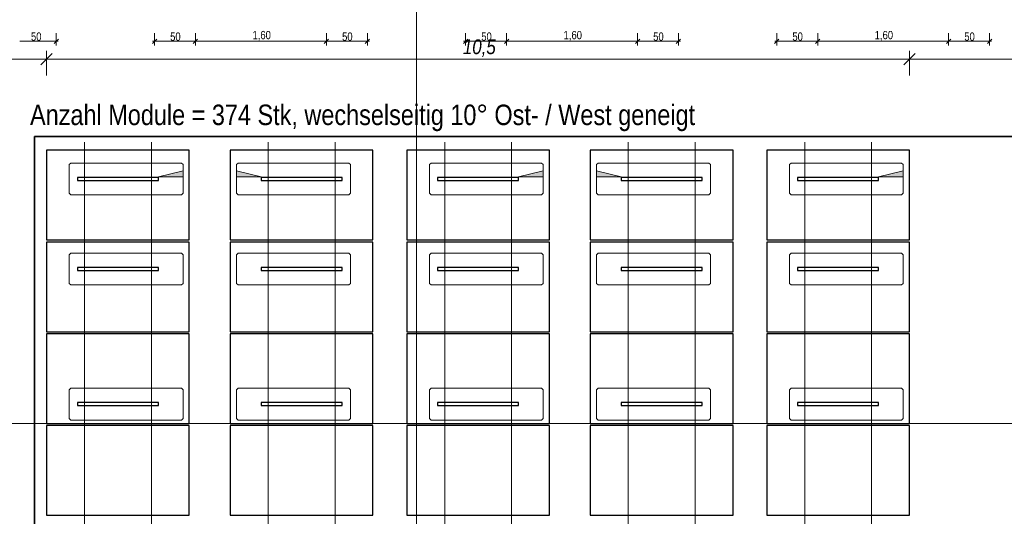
# Model space of a CAD drawing. Extents: x -720 to 300, y 62 to 1112.
# Tile 10 of 60: x -554 to -313, y 587 to 709. Entities that reach past the tile are written whole.
import ezdxf
from ezdxf.lldxf.tags import DXFTag

# ---------------------------------------------------------------- set-up
doc = ezdxf.new("R2010")
doc.units = 0
doc.layers.get('0').update_dxf_attribs({"lineweight": 13})
for name, color, linetype, lineweight in [('3_Solarbase', 7, 'Continuous', 25), ('70 -71 Achsen- 1 Gebäudeachsen', 7, 'STRICHPUNKT2-A06DN9U3MF', 18), ('E_PV_Aufstellzone', 7, 'grob', 35), ('ModuleHighPointMark', 7, 'Continuous', 25)]:
    doc.layers.add(name, color=color, linetype=linetype, lineweight=lineweight)
for name, color, linetype, lineweight, true_color in [('70 -76 Bemaßung- 2 Allgemein', 9, 'Continuous', 5, 0x808080), ('E_ST_Fangeinrichtung_Bem', 1, 'Continuous', 13, 0xff0000), ('E_ST_Tragsystem', 7, 'Continuous', 18, 0x006666), ('Modules', 7, 'Continuous', 25, 0xffa500)]:
    doc.layers.add(name, color=color, linetype=linetype, lineweight=lineweight, true_color=true_color)
doc.styles.get("Standard").update_dxf_attribs({"font": 'ARIALN.TTF'})
tags = doc.linetypes.add('grob', pattern=[14, 3, -8, 3]).pattern_tags.tags
tags[8:9] = [DXFTag(74, 4), DXFTag(75, 0), DXFTag(340, '0'), DXFTag(46, 0.0), DXFTag(50, 0.0), DXFTag(44, 0.0), DXFTag(45, 0.0)]
tags[6:7] = [DXFTag(74, 4), DXFTag(75, 0), DXFTag(340, '0'), DXFTag(46, 0.0), DXFTag(50, 0.0), DXFTag(44, 0.0), DXFTag(45, 0.0)]
tags[4:5] = [DXFTag(74, 4), DXFTag(75, 0), DXFTag(340, '0'), DXFTag(46, 0.0), DXFTag(50, 0.0), DXFTag(44, 0.0), DXFTag(45, 0.0)]
tags = doc.linetypes.add('STRICHPUNKT2-A06DN9U3MF', pattern=[12.7, 6.35, -3.175, 0, -3.175]).pattern_tags.tags
tags[10:11] = [DXFTag(74, 4), DXFTag(75, 0), DXFTag(340, '0'), DXFTag(46, 0.0), DXFTag(50, 0.0), DXFTag(44, 0.0), DXFTag(45, 0.0)]
tags[8:9] = [DXFTag(74, 4), DXFTag(75, 0), DXFTag(340, '0'), DXFTag(46, 0.0), DXFTag(50, 0.0), DXFTag(44, 0.0), DXFTag(45, 0.0)]
tags[6:7] = [DXFTag(74, 4), DXFTag(75, 0), DXFTag(340, '0'), DXFTag(46, 0.0), DXFTag(50, 0.0), DXFTag(44, 0.0), DXFTag(45, 0.0)]
tags[4:5] = [DXFTag(74, 4), DXFTag(75, 0), DXFTag(340, '0'), DXFTag(46, 0.0), DXFTag(50, 0.0), DXFTag(44, 0.0), DXFTag(45, 0.0)]

# ---------------------------------------------------------------- blocks, each defined once
blk = doc.blocks.new('Referenz-A06DN9U5MF')
at = {"layer": '70 -71 Achsen- 1 Gebäudeachsen', "color": 0, "linetype": 'STRICHPUNKT2-A06DN9U3MF', "ltscale": 0.18}
for p, q in [((-456.85, 1084.85), (-456.85, 85.41)), ((-682.49, 609.91), (76.46, 609.91))]:
    blk.add_line(p, q, dxfattribs=at)
at = {"layer": '70 -76 Bemaßung- 2 Allgemein', "color": 0, "linetype": 'Continuous', "ltscale": 0.13}
for p, q in [((-544.85, 705.25), (-544.85, 702.25)), ((-520.85, 705.25), (-520.85, 702.25)), ((-510.85, 705.25), (-510.85, 702.25)), ((-510.85, 705.25), (-510.85, 702.25)), ((-478.85, 705.25), (-478.85, 702.25)), ((-478.85, 705.25), (-478.85, 702.25)), ((-468.85, 705.25), (-468.85, 702.25)), ((-444.85, 705.25), (-444.85, 702.25)), ((-434.85, 705.25), (-434.85, 702.25)), ((-434.85, 705.25), (-434.85, 702.25)), ((-402.85, 705.25), (-402.85, 702.25)), ((-402.85, 705.25), (-402.85, 702.25)), ((-392.85, 705.25), (-392.85, 702.25)), ((-368.85, 705.25), (-368.85, 702.25)), ((-358.85, 705.25), (-358.85, 702.25)), ((-358.85, 705.25), (-358.85, 702.25)), ((-326.85, 705.25), (-326.85, 702.25)), ((-326.85, 705.25), (-326.85, 702.25)), ((-316.85, 705.25), (-316.85, 702.25)), ((-545.91, 703.25), (-553.79, 703.25)), ((-544.35, 703.25), (-545.91, 703.25)), ((-544.32, 703.78), (-545.38, 702.72)), ((-521.38, 702.72), (-520.32, 703.78)), ((-521.35, 703.25), (-519.79, 703.25)), ((-511.91, 703.25), (-519.79, 703.25)), ((-510.35, 703.25), (-511.91, 703.25)), ((-510.32, 703.78), (-511.38, 702.72)), ((-511.38, 702.72), (-510.32, 703.78)), ((-511.35, 703.25), (-509.79, 703.25)), ((-479.91, 703.25), (-509.79, 703.25)), ((-478.35, 703.25), (-479.91, 703.25)), ((-478.32, 703.78), (-479.38, 702.72)), ((-479.38, 702.72), (-478.32, 703.78)), ((-479.35, 703.25), (-477.79, 703.25)), ((-469.91, 703.25), (-477.79, 703.25)), ((-468.35, 703.25), (-469.91, 703.25)), ((-468.32, 703.78), (-469.38, 702.72)), ((-445.38, 702.72), (-444.32, 703.78)), ((-445.35, 703.25), (-443.79, 703.25)), ((-435.91, 703.25), (-443.79, 703.25)), ((-434.35, 703.25), (-435.91, 703.25)), ((-434.32, 703.78), (-435.38, 702.72)), ((-435.38, 702.72), (-434.32, 703.78)), ((-435.35, 703.25), (-433.79, 703.25)), ((-403.91, 703.25), (-433.79, 703.25)), ((-402.35, 703.25), (-403.91, 703.25)), ((-402.32, 703.78), (-403.38, 702.72)), ((-403.38, 702.72), (-402.32, 703.78)), ((-403.35, 703.25), (-401.79, 703.25)), ((-393.91, 703.25), (-401.79, 703.25)), ((-392.35, 703.25), (-393.91, 703.25)), ((-392.32, 703.78), (-393.38, 702.72)), ((-369.38, 702.72), (-368.32, 703.78)), ((-369.35, 703.25), (-367.79, 703.25)), ((-359.91, 703.25), (-367.79, 703.25)), ((-358.35, 703.25), (-359.91, 703.25)), ((-358.32, 703.78), (-359.38, 702.72)), ((-359.38, 702.72), (-358.32, 703.78)), ((-359.35, 703.25), (-357.79, 703.25)), ((-327.91, 703.25), (-357.79, 703.25)), ((-326.35, 703.25), (-327.91, 703.25)), ((-326.32, 703.78), (-327.38, 702.72)), ((-327.38, 702.72), (-326.32, 703.78)), ((-327.35, 703.25), (-325.79, 703.25)), ((-317.91, 703.25), (-325.79, 703.25)), ((-316.35, 703.25), (-317.91, 703.25)), ((-316.32, 703.78), (-317.38, 702.72))]:
    blk.add_line(p, q, dxfattribs=at)
at = {"layer": '70 -76 Bemaßung- 2 Allgemein', "color": 0, "linetype": 'Continuous', "ltscale": 0.13, "char_height": 2.0138, "attachment_point": 1}
for s, insert in [('{\\fArial Narrow;50}', (-551.03, 705.4)), ('{\\fArial Narrow;50}', (-517.03, 705.4)), ('{\\fArial Narrow;1,60}', (-496.92, 705.77)), ('{\\fArial Narrow;50}', (-475.03, 705.4)), ('{\\fArial Narrow;50}', (-441.03, 705.4)), ('{\\fArial Narrow;1,60}', (-420.92, 705.77)), ('{\\fArial Narrow;50}', (-399.03, 705.4)), ('{\\fArial Narrow;50}', (-365.03, 705.4)), ('{\\fArial Narrow;1,60}', (-344.92, 705.77)), ('{\\fArial Narrow;50}', (-323.03, 705.4))]:
    blk.add_mtext(s, dxfattribs=dict(at, insert=insert))
blk = doc.blocks.new('Polygon-A06DN9U7MF')
at = {"color": 0, "linetype": 'ByBlock', "lineweight": -2, "ltscale": 0.7}
for p, q in [((-550.14, 253.13), (-550.14, 680.02)), ((-550.14, 680.02), (-220.14, 680.02))]:
    blk.add_line(p, q, dxfattribs=at)
blk = doc.blocks.new('Blockreferenz-A06DN9UBMF')
at = {"layer": '3_Solarbase', "color": 0}
for p, q in [((-431.92, 614.99), (-451.72, 614.99)), ((-451.72, 614.99), (-451.72, 614.23)), ((-451.72, 614.23), (-431.92, 614.23)), ((-431.92, 614.23), (-431.92, 614.99))]:
    blk.add_line(p, q, dxfattribs=at)
blk = doc.blocks.new('Blockreferenz-A06DN9UHMF')
at = {"layer": '3_Solarbase', "color": 0}
for p, q in [((-475.02, 647.99), (-494.82, 647.99)), ((-494.82, 647.99), (-494.82, 647.23)), ((-494.82, 647.23), (-475.02, 647.23)), ((-475.02, 647.23), (-475.02, 647.99))]:
    blk.add_line(p, q, dxfattribs=at)
blk = doc.blocks.new('Blockreferenz-A06DN9UJMF')
at = {"layer": '3_Solarbase', "color": 0}
for p, q in [((-519.88, 614.99), (-539.68, 614.99)), ((-539.68, 614.99), (-539.68, 614.23)), ((-539.68, 614.23), (-519.88, 614.23)), ((-519.88, 614.23), (-519.88, 614.99))]:
    blk.add_line(p, q, dxfattribs=at)
blk = doc.blocks.new('Blockreferenz-A06DN9ULMF')
at = {"layer": '3_Solarbase', "color": 0}
for p, q in [((-431.92, 669.99), (-451.72, 669.99)), ((-451.72, 669.99), (-451.72, 669.23)), ((-451.72, 669.23), (-431.92, 669.23)), ((-431.92, 669.23), (-431.92, 669.99))]:
    blk.add_line(p, q, dxfattribs=at)
blk = doc.blocks.new('Blockreferenz-A06DN9UNMF')
at = {"layer": '3_Solarbase', "color": 0}
for p, q in [((-519.88, 647.99), (-539.68, 647.99)), ((-539.68, 647.99), (-539.68, 647.23)), ((-539.68, 647.23), (-519.88, 647.23)), ((-519.88, 647.23), (-519.88, 647.99))]:
    blk.add_line(p, q, dxfattribs=at)
blk = doc.blocks.new('Blockreferenz-A06DN9UTMF')
at = {"layer": '3_Solarbase', "color": 0}
for p, q in [((-387.06, 647.99), (-406.86, 647.99)), ((-406.86, 647.99), (-406.86, 647.23)), ((-406.86, 647.23), (-387.06, 647.23)), ((-387.06, 647.23), (-387.06, 647.99))]:
    blk.add_line(p, q, dxfattribs=at)
blk = doc.blocks.new('Blockreferenz-A06DN9UVMF')
at = {"layer": '3_Solarbase', "color": 0}
for p, q in [((-475.02, 647.99), (-494.82, 647.99)), ((-494.82, 647.99), (-494.82, 647.23)), ((-494.82, 647.23), (-475.02, 647.23)), ((-475.02, 647.23), (-475.02, 647.99))]:
    blk.add_line(p, q, dxfattribs=at)
blk = doc.blocks.new('Blockreferenz-A06DN9UZMF')
at = {"layer": '3_Solarbase', "color": 0}
for p, q in [((-431.92, 647.99), (-451.72, 647.99)), ((-451.72, 647.99), (-451.72, 647.23)), ((-451.72, 647.23), (-431.92, 647.23)), ((-431.92, 647.23), (-431.92, 647.99))]:
    blk.add_line(p, q, dxfattribs=at)
blk = doc.blocks.new('Blockreferenz-A06DN9V3MF')
at = {"layer": '3_Solarbase', "color": 0}
for p, q in [((-519.88, 669.99), (-539.68, 669.99)), ((-539.68, 669.99), (-539.68, 669.23)), ((-539.68, 669.23), (-519.88, 669.23)), ((-519.88, 669.23), (-519.88, 669.99))]:
    blk.add_line(p, q, dxfattribs=at)
blk = doc.blocks.new('Blockreferenz-A06DN9V5MF')
at = {"layer": '3_Solarbase', "color": 0}
for p, q in [((-431.92, 614.99), (-451.72, 614.99)), ((-451.72, 614.99), (-451.72, 614.23)), ((-451.72, 614.23), (-431.92, 614.23)), ((-431.92, 614.23), (-431.92, 614.99))]:
    blk.add_line(p, q, dxfattribs=at)
blk = doc.blocks.new('Blockreferenz-A06DN9V9MF')
at = {"layer": '3_Solarbase', "color": 0}
for p, q in [((-431.92, 669.99), (-451.72, 669.99)), ((-451.72, 669.99), (-451.72, 669.23)), ((-451.72, 669.23), (-431.92, 669.23)), ((-431.92, 669.23), (-431.92, 669.99))]:
    blk.add_line(p, q, dxfattribs=at)
blk = doc.blocks.new('Blockreferenz-A06DN9VBMF')
at = {"layer": '3_Solarbase', "color": 0}
for p, q in [((-387.06, 669.99), (-406.86, 669.99)), ((-406.86, 669.99), (-406.86, 669.23)), ((-406.86, 669.23), (-387.06, 669.23)), ((-387.06, 669.23), (-387.06, 669.99))]:
    blk.add_line(p, q, dxfattribs=at)
blk = doc.blocks.new('Blockreferenz-A06DN9VFMF')
at = {"layer": '3_Solarbase', "color": 0}
for p, q in [((-387.06, 614.99), (-406.86, 614.99)), ((-406.86, 614.99), (-406.86, 614.23)), ((-406.86, 614.23), (-387.06, 614.23)), ((-387.06, 614.23), (-387.06, 614.99))]:
    blk.add_line(p, q, dxfattribs=at)
blk = doc.blocks.new('Blockreferenz-A06DN9VJMF')
at = {"layer": 'ModuleHighPointMark', "color": 16, "lineweight": 0, "true_color": 0x6c0000}
for p, q in [((-513.88, 671.61), (-519.88, 670.11)), ((-513.88, 670.11), (-513.88, 671.61)), ((-519.88, 670.11), (-513.88, 670.11))]:
    blk.add_line(p, q, dxfattribs=at)
at = {"layer": 'ModuleHighPointMark', "color": 40, "linetype": 'ByBlock', "ltscale": 0.25, "true_color": 0xffa600}
blk.add_solid([(-513.88, 670.11), (-519.88, 670.11), (-513.88, 671.61)], dxfattribs=at)
blk = doc.blocks.new('Blockreferenz-A06DN9VLMF')
at = {"layer": 'ModuleHighPointMark', "color": 16, "lineweight": 0, "true_color": 0x6c0000}
for p, q in [((-500.82, 670.11), (-500.82, 671.61)), ((-500.82, 671.61), (-494.82, 670.11)), ((-494.82, 670.11), (-500.82, 670.11))]:
    blk.add_line(p, q, dxfattribs=at)
at = {"layer": 'ModuleHighPointMark', "color": 40, "linetype": 'ByBlock', "ltscale": 0.25, "true_color": 0xffa600}
blk.add_solid([(-500.82, 670.11), (-500.82, 671.61), (-494.82, 670.11)], dxfattribs=at)
blk = doc.blocks.new('Blockreferenz-A06DN9VNMF')
at = {"layer": '3_Solarbase', "color": 0}
for p, q in [((-387.06, 647.99), (-406.86, 647.99)), ((-406.86, 647.99), (-406.86, 647.23)), ((-406.86, 647.23), (-387.06, 647.23)), ((-387.06, 647.23), (-387.06, 647.99))]:
    blk.add_line(p, q, dxfattribs=at)
blk = doc.blocks.new('Blockreferenz-A06DN9VPMF')
at = {"layer": '3_Solarbase', "color": 0}
for p, q in [((-387.06, 669.99), (-406.86, 669.99)), ((-406.86, 669.99), (-406.86, 669.23)), ((-406.86, 669.23), (-387.06, 669.23)), ((-387.06, 669.23), (-387.06, 669.99))]:
    blk.add_line(p, q, dxfattribs=at)
blk = doc.blocks.new('Blockreferenz-A06DN9VRMF')
at = {"layer": 'ModuleHighPointMark', "color": 16, "lineweight": 0, "true_color": 0x6c0000}
for p, q in [((-425.92, 671.61), (-431.92, 670.11)), ((-425.92, 670.11), (-425.92, 671.61)), ((-431.92, 670.11), (-425.92, 670.11))]:
    blk.add_line(p, q, dxfattribs=at)
at = {"layer": 'ModuleHighPointMark', "color": 40, "linetype": 'ByBlock', "ltscale": 0.25, "true_color": 0xffa600}
blk.add_solid([(-425.92, 670.11), (-431.92, 670.11), (-425.92, 671.61)], dxfattribs=at)
blk = doc.blocks.new('Blockreferenz-A06DN9VTMF')
at = {"layer": 'ModuleHighPointMark', "color": 16, "lineweight": 0, "true_color": 0x6c0000}
for p, q in [((-412.86, 670.11), (-412.86, 671.61)), ((-412.86, 671.61), (-406.86, 670.11)), ((-406.86, 670.11), (-412.86, 670.11))]:
    blk.add_line(p, q, dxfattribs=at)
at = {"layer": 'ModuleHighPointMark', "color": 40, "linetype": 'ByBlock', "ltscale": 0.25, "true_color": 0xffa600}
blk.add_solid([(-412.86, 670.11), (-412.86, 671.61), (-406.86, 670.11)], dxfattribs=at)
blk = doc.blocks.new('Blockreferenz-A06DN9VXMF')
at = {"color": 96, "lineweight": -2, "true_color": 0x008000}
for p, q in [((-541.67, 618.11), (-541.27, 618.51)), ((-541.27, 618.51), (-514.27, 618.51)), ((-514.27, 618.51), (-513.87, 618.11)), ((-541.67, 611.11), (-541.67, 618.11)), ((-513.87, 618.11), (-513.87, 611.11)), ((-541.27, 610.71), (-541.67, 611.11)), ((-513.87, 611.11), (-514.27, 610.71)), ((-514.27, 610.71), (-541.27, 610.71))]:
    blk.add_line(p, q, dxfattribs=at)
blk = doc.blocks.new('Blockreferenz-A06DN9VZMF')
at = {"color": 96, "lineweight": -2, "true_color": 0x008000}
for p, q in [((-541.67, 673.11), (-541.27, 673.51)), ((-541.27, 673.51), (-514.27, 673.51)), ((-514.27, 673.51), (-513.87, 673.11)), ((-541.67, 666.11), (-541.67, 673.11)), ((-513.87, 673.11), (-513.87, 666.11)), ((-541.27, 665.71), (-541.67, 666.11)), ((-514.27, 665.71), (-541.27, 665.71)), ((-513.87, 666.11), (-514.27, 665.71))]:
    blk.add_line(p, q, dxfattribs=at)
blk = doc.blocks.new('Blockreferenz-A06DN9W7MF')
at = {"layer": 'Modules'}
for p, q in [((-379.53, 654.21), (-414.39, 654.21)), ((-414.39, 654.21), (-414.39, 632.29)), ((-379.53, 632.29), (-379.53, 654.21)), ((-414.39, 632.29), (-379.53, 632.29))]:
    blk.add_line(p, q, dxfattribs=at)
blk = doc.blocks.new('Blockreferenz-A06DN9W9MF')
at = {"layer": 'Modules'}
for p, q in [((-512.35, 631.79), (-547.21, 631.79)), ((-547.21, 631.79), (-547.21, 609.87)), ((-512.35, 609.87), (-512.35, 631.79)), ((-547.21, 609.87), (-512.35, 609.87))]:
    blk.add_line(p, q, dxfattribs=at)
blk = doc.blocks.new('Blockreferenz-A06DN9WBMF')
at = {"layer": 'Modules'}
for p, q in [((-379.53, 676.63), (-414.39, 676.63)), ((-414.39, 676.63), (-414.39, 654.71)), ((-379.53, 654.71), (-379.53, 676.63)), ((-414.39, 654.71), (-379.53, 654.71))]:
    blk.add_line(p, q, dxfattribs=at)
blk = doc.blocks.new('Blockreferenz-A06DN9WDMF')
at = {"layer": '3_Solarbase', "color": 0}
for p, q in [((-519.88, 647.99), (-539.68, 647.99)), ((-539.68, 647.99), (-539.68, 647.23)), ((-539.68, 647.23), (-519.88, 647.23)), ((-519.88, 647.23), (-519.88, 647.99))]:
    blk.add_line(p, q, dxfattribs=at)
blk = doc.blocks.new('Blockreferenz-A06DN9WFMF')
at = {"layer": 'Modules'}
for p, q in [((-424.39, 676.63), (-459.25, 676.63)), ((-459.25, 676.63), (-459.25, 654.71)), ((-424.39, 654.71), (-424.39, 676.63)), ((-459.25, 654.71), (-424.39, 654.71))]:
    blk.add_line(p, q, dxfattribs=at)
blk = doc.blocks.new('Blockreferenz-A06DN9WHMF')
at = {"layer": 'Modules'}
for p, q in [((-379.53, 631.79), (-414.39, 631.79)), ((-414.39, 631.79), (-414.39, 609.87)), ((-379.53, 609.87), (-379.53, 631.79)), ((-414.39, 609.87), (-379.53, 609.87))]:
    blk.add_line(p, q, dxfattribs=at)
blk = doc.blocks.new('Blockreferenz-A06DN9WJMF')
at = {"layer": 'Modules'}
for p, q in [((-424.39, 654.21), (-459.25, 654.21)), ((-459.25, 654.21), (-459.25, 632.29)), ((-424.39, 632.29), (-424.39, 654.21)), ((-459.25, 632.29), (-424.39, 632.29))]:
    blk.add_line(p, q, dxfattribs=at)
blk = doc.blocks.new('Blockreferenz-A06DN9WNMF')
at = {"layer": 'Modules'}
for p, q in [((-467.49, 609.37), (-502.35, 609.37)), ((-502.35, 609.37), (-502.35, 587.45)), ((-467.49, 587.45), (-467.49, 609.37)), ((-502.35, 587.45), (-467.49, 587.45))]:
    blk.add_line(p, q, dxfattribs=at)
blk = doc.blocks.new('Blockreferenz-A06DN9WRMF')
at = {"layer": 'Modules'}
for p, q in [((-512.35, 654.21), (-547.21, 654.21)), ((-547.21, 654.21), (-547.21, 632.29)), ((-512.35, 632.29), (-512.35, 654.21)), ((-547.21, 632.29), (-512.35, 632.29))]:
    blk.add_line(p, q, dxfattribs=at)
blk = doc.blocks.new('Blockreferenz-A06DN9WVMF')
at = {"color": 96, "lineweight": -2, "true_color": 0x008000}
for p, q in [((-541.67, 651.11), (-541.27, 651.51)), ((-541.67, 644.11), (-541.67, 651.11)), ((-541.27, 651.51), (-514.27, 651.51)), ((-514.27, 651.51), (-513.87, 651.11)), ((-513.87, 651.11), (-513.87, 644.11)), ((-541.27, 643.71), (-541.67, 644.11)), ((-514.27, 643.71), (-541.27, 643.71)), ((-513.87, 644.11), (-514.27, 643.71))]:
    blk.add_line(p, q, dxfattribs=at)
blk = doc.blocks.new('Blockreferenz-A06DN9WXMF')
at = {"layer": 'Modules'}
for p, q in [((-467.49, 631.79), (-502.35, 631.79)), ((-502.35, 631.79), (-502.35, 609.87)), ((-467.49, 609.87), (-467.49, 631.79)), ((-502.35, 609.87), (-467.49, 609.87))]:
    blk.add_line(p, q, dxfattribs=at)
blk = doc.blocks.new('Blockreferenz-A06DN9X3MF')
at = {"layer": 'Modules'}
for p, q in [((-467.49, 654.21), (-502.35, 654.21)), ((-502.35, 654.21), (-502.35, 632.29)), ((-467.49, 632.29), (-467.49, 654.21)), ((-502.35, 632.29), (-467.49, 632.29))]:
    blk.add_line(p, q, dxfattribs=at)
blk = doc.blocks.new('Blockreferenz-A06DN9X5MF')
at = {"color": 96, "lineweight": -2, "true_color": 0x008000}
for p, q in [((-500.81, 651.11), (-500.41, 651.51)), ((-500.81, 644.11), (-500.81, 651.11)), ((-500.41, 651.51), (-473.41, 651.51)), ((-473.41, 651.51), (-473.01, 651.11)), ((-473.01, 651.11), (-473.01, 644.11)), ((-500.41, 643.71), (-500.81, 644.11)), ((-473.41, 643.71), (-500.41, 643.71)), ((-473.01, 644.11), (-473.41, 643.71))]:
    blk.add_line(p, q, dxfattribs=at)
blk = doc.blocks.new('Blockreferenz-A06DN9X7MF')
at = {"color": 96, "lineweight": -2, "true_color": 0x008000}
for p, q in [((-500.81, 618.11), (-500.41, 618.51)), ((-500.41, 618.51), (-473.41, 618.51)), ((-473.41, 618.51), (-473.01, 618.11)), ((-500.81, 611.11), (-500.81, 618.11)), ((-473.01, 618.11), (-473.01, 611.11)), ((-500.41, 610.71), (-500.81, 611.11)), ((-473.01, 611.11), (-473.41, 610.71)), ((-473.41, 610.71), (-500.41, 610.71))]:
    blk.add_line(p, q, dxfattribs=at)
blk = doc.blocks.new('Blockreferenz-A06DN9X9MF')
at = {"color": 96, "lineweight": -2, "true_color": 0x008000}
for p, q in [((-500.81, 673.11), (-500.41, 673.51)), ((-500.41, 673.51), (-473.41, 673.51)), ((-473.41, 673.51), (-473.01, 673.11)), ((-500.81, 666.11), (-500.81, 673.11)), ((-473.01, 673.11), (-473.01, 666.11)), ((-500.41, 665.71), (-500.81, 666.11)), ((-473.41, 665.71), (-500.41, 665.71)), ((-473.01, 666.11), (-473.41, 665.71))]:
    blk.add_line(p, q, dxfattribs=at)
blk = doc.blocks.new('Blockreferenz-A06DN9XBMF')
at = {"layer": 'Modules'}
for p, q in [((-512.35, 609.37), (-547.21, 609.37)), ((-547.21, 609.37), (-547.21, 587.45)), ((-512.35, 587.45), (-512.35, 609.37)), ((-547.21, 587.45), (-512.35, 587.45))]:
    blk.add_line(p, q, dxfattribs=at)
blk = doc.blocks.new('Blockreferenz-A06DN9XFMF')
at = {"layer": 'Modules'}
for p, q in [((-512.35, 676.63), (-547.21, 676.63)), ((-547.21, 676.63), (-547.21, 654.71)), ((-512.35, 654.71), (-512.35, 676.63)), ((-547.21, 654.71), (-512.35, 654.71))]:
    blk.add_line(p, q, dxfattribs=at)
blk = doc.blocks.new('Blockreferenz-A06DN9XHMF')
at = {"color": 96, "lineweight": -2, "true_color": 0x008000}
for p, q in [((-453.71, 618.11), (-453.31, 618.51)), ((-453.31, 618.51), (-426.31, 618.51)), ((-426.31, 618.51), (-425.91, 618.11)), ((-453.71, 611.11), (-453.71, 618.11)), ((-425.91, 618.11), (-425.91, 611.11)), ((-453.31, 610.71), (-453.71, 611.11)), ((-425.91, 611.11), (-426.31, 610.71)), ((-426.31, 610.71), (-453.31, 610.71))]:
    blk.add_line(p, q, dxfattribs=at)
blk = doc.blocks.new('Blockreferenz-A06DN9XJMF')
at = {"color": 96, "lineweight": -2, "true_color": 0x008000}
for p, q in [((-453.71, 651.11), (-453.31, 651.51)), ((-453.71, 644.11), (-453.71, 651.11)), ((-453.31, 651.51), (-426.31, 651.51)), ((-426.31, 651.51), (-425.91, 651.11)), ((-425.91, 651.11), (-425.91, 644.11)), ((-453.31, 643.71), (-453.71, 644.11)), ((-426.31, 643.71), (-453.31, 643.71)), ((-425.91, 644.11), (-426.31, 643.71))]:
    blk.add_line(p, q, dxfattribs=at)
blk = doc.blocks.new('Blockreferenz-A06DN9XNMF')
at = {"color": 96, "lineweight": -2, "true_color": 0x008000}
for p, q in [((-453.71, 673.11), (-453.31, 673.51)), ((-453.31, 673.51), (-426.31, 673.51)), ((-426.31, 673.51), (-425.91, 673.11)), ((-453.71, 666.11), (-453.71, 673.11)), ((-425.91, 673.11), (-425.91, 666.11)), ((-453.31, 665.71), (-453.71, 666.11)), ((-426.31, 665.71), (-453.31, 665.71)), ((-425.91, 666.11), (-426.31, 665.71))]:
    blk.add_line(p, q, dxfattribs=at)
blk = doc.blocks.new('Blockreferenz-A06DN9XPMF')
at = {"layer": 'Modules'}
for p, q in [((-467.49, 676.63), (-502.35, 676.63)), ((-502.35, 676.63), (-502.35, 654.71)), ((-467.49, 654.71), (-467.49, 676.63)), ((-502.35, 654.71), (-467.49, 654.71))]:
    blk.add_line(p, q, dxfattribs=at)
blk = doc.blocks.new('Blockreferenz-A06DN9XZMF')
at = {"layer": 'Modules'}
for p, q in [((-424.39, 609.37), (-459.25, 609.37)), ((-459.25, 609.37), (-459.25, 587.45)), ((-424.39, 587.45), (-424.39, 609.37)), ((-459.25, 587.45), (-424.39, 587.45))]:
    blk.add_line(p, q, dxfattribs=at)
blk = doc.blocks.new('Blockreferenz-A06DN9Y1MF')
at = {"color": 96, "lineweight": -2, "true_color": 0x008000}
for p, q in [((-412.85, 618.11), (-412.45, 618.51)), ((-412.45, 618.51), (-385.45, 618.51)), ((-385.45, 618.51), (-385.05, 618.11)), ((-412.85, 611.11), (-412.85, 618.11)), ((-385.05, 618.11), (-385.05, 611.11)), ((-412.45, 610.71), (-412.85, 611.11)), ((-385.05, 611.11), (-385.45, 610.71)), ((-385.45, 610.71), (-412.45, 610.71))]:
    blk.add_line(p, q, dxfattribs=at)
blk = doc.blocks.new('Blockreferenz-A06DN9Y3MF')
at = {"layer": 'Modules'}
for p, q in [((-424.39, 631.79), (-459.25, 631.79)), ((-459.25, 631.79), (-459.25, 609.87)), ((-424.39, 609.87), (-424.39, 631.79)), ((-459.25, 609.87), (-424.39, 609.87))]:
    blk.add_line(p, q, dxfattribs=at)
blk = doc.blocks.new('Blockreferenz-A06DN9Y9MF')
at = {"color": 96, "lineweight": -2, "true_color": 0x008000}
for p, q in [((-412.85, 651.11), (-412.45, 651.51)), ((-412.85, 644.11), (-412.85, 651.11)), ((-412.45, 651.51), (-385.45, 651.51)), ((-385.45, 651.51), (-385.05, 651.11)), ((-385.05, 651.11), (-385.05, 644.11)), ((-412.45, 643.71), (-412.85, 644.11)), ((-385.45, 643.71), (-412.45, 643.71)), ((-385.05, 644.11), (-385.45, 643.71))]:
    blk.add_line(p, q, dxfattribs=at)
blk = doc.blocks.new('Blockreferenz-A06DN9YBMF')
at = {"layer": '3_Solarbase', "color": 0}
for p, q in [((-475.02, 614.99), (-494.82, 614.99)), ((-494.82, 614.99), (-494.82, 614.23)), ((-494.82, 614.23), (-475.02, 614.23)), ((-475.02, 614.23), (-475.02, 614.99))]:
    blk.add_line(p, q, dxfattribs=at)
blk = doc.blocks.new('Blockreferenz-A06DN9YDMF')
at = {"color": 96, "lineweight": -2, "true_color": 0x008000}
for p, q in [((-412.85, 673.11), (-412.45, 673.51)), ((-412.45, 673.51), (-385.45, 673.51)), ((-385.45, 673.51), (-385.05, 673.11)), ((-412.85, 666.11), (-412.85, 673.11)), ((-385.05, 673.11), (-385.05, 666.11)), ((-412.45, 665.71), (-412.85, 666.11)), ((-385.45, 665.71), (-412.45, 665.71)), ((-385.05, 666.11), (-385.45, 665.71))]:
    blk.add_line(p, q, dxfattribs=at)
blk = doc.blocks.new('Blockreferenz-A06DN9YHMF')
at = {"layer": '3_Solarbase', "color": 0}
for p, q in [((-475.02, 669.99), (-494.82, 669.99)), ((-494.82, 669.99), (-494.82, 669.23)), ((-494.82, 669.23), (-475.02, 669.23)), ((-475.02, 669.23), (-475.02, 669.99))]:
    blk.add_line(p, q, dxfattribs=at)
blk = doc.blocks.new('Blockreferenz-A06DN9YJMF')
at = {"layer": 'Modules'}
for p, q in [((-379.53, 609.37), (-414.39, 609.37)), ((-414.39, 609.37), (-414.39, 587.45)), ((-379.53, 587.45), (-379.53, 609.37)), ((-414.39, 587.45), (-379.53, 587.45))]:
    blk.add_line(p, q, dxfattribs=at)
blk = doc.blocks.new('Blockreferenz-A06DN9YNMF')
at = {"layer": '3_Solarbase', "color": 0}
for p, q in [((-431.92, 647.99), (-451.72, 647.99)), ((-451.72, 647.99), (-451.72, 647.23)), ((-451.72, 647.23), (-431.92, 647.23)), ((-431.92, 647.23), (-431.92, 647.99))]:
    blk.add_line(p, q, dxfattribs=at)
blk = doc.blocks.new('Blockreferenz-A06DN9YRMF')
at = {"layer": '3_Solarbase', "color": 0}
for p, q in [((-519.88, 614.99), (-539.68, 614.99)), ((-539.68, 614.99), (-539.68, 614.23)), ((-539.68, 614.23), (-519.88, 614.23)), ((-519.88, 614.23), (-519.88, 614.99))]:
    blk.add_line(p, q, dxfattribs=at)
blk = doc.blocks.new('Blockreferenz-A06DN9YTMF')
at = {"layer": '3_Solarbase', "color": 0}
for p, q in [((-519.88, 669.99), (-539.68, 669.99)), ((-539.68, 669.99), (-539.68, 669.23)), ((-539.68, 669.23), (-519.88, 669.23)), ((-519.88, 669.23), (-519.88, 669.99))]:
    blk.add_line(p, q, dxfattribs=at)
blk = doc.blocks.new('Blockreferenz-A06DN9YVMF')
at = {"layer": '3_Solarbase', "color": 0}
for p, q in [((-475.02, 669.99), (-494.82, 669.99)), ((-494.82, 669.99), (-494.82, 669.23)), ((-494.82, 669.23), (-475.02, 669.23)), ((-475.02, 669.23), (-475.02, 669.99))]:
    blk.add_line(p, q, dxfattribs=at)
blk = doc.blocks.new('Blockreferenz-A06DN9YXMF')
at = {"layer": '3_Solarbase', "color": 0}
for p, q in [((-387.06, 614.99), (-406.86, 614.99)), ((-406.86, 614.99), (-406.86, 614.23)), ((-406.86, 614.23), (-387.06, 614.23)), ((-387.06, 614.23), (-387.06, 614.99))]:
    blk.add_line(p, q, dxfattribs=at)
blk = doc.blocks.new('Blockreferenz-A06DN9Z1MF')
at = {"layer": '3_Solarbase', "color": 0}
for p, q in [((-475.02, 614.99), (-494.82, 614.99)), ((-494.82, 614.99), (-494.82, 614.23)), ((-494.82, 614.23), (-475.02, 614.23)), ((-475.02, 614.23), (-475.02, 614.99))]:
    blk.add_line(p, q, dxfattribs=at)
blk = doc.blocks.new('Blockreferenz-A06DN9Z5MF')
at = {"layer": '3_Solarbase', "color": 0}
for p, q in [((-343.96, 614.99), (-363.76, 614.99)), ((-363.76, 614.99), (-363.76, 614.23)), ((-363.76, 614.23), (-343.96, 614.23)), ((-343.96, 614.23), (-343.96, 614.99))]:
    blk.add_line(p, q, dxfattribs=at)
blk = doc.blocks.new('Blockreferenz-A06DN9Z7MF')
at = {"layer": '3_Solarbase', "color": 0}
for p, q in [((-343.96, 669.99), (-363.76, 669.99)), ((-363.76, 669.99), (-363.76, 669.23)), ((-363.76, 669.23), (-343.96, 669.23)), ((-343.96, 669.23), (-343.96, 669.99))]:
    blk.add_line(p, q, dxfattribs=at)
blk = doc.blocks.new('Blockreferenz-A06DN9ZBMF')
at = {"layer": '3_Solarbase', "color": 0}
for p, q in [((-343.96, 647.99), (-363.76, 647.99)), ((-363.76, 647.99), (-363.76, 647.23)), ((-363.76, 647.23), (-343.96, 647.23)), ((-343.96, 647.23), (-343.96, 647.99))]:
    blk.add_line(p, q, dxfattribs=at)
blk = doc.blocks.new('Blockreferenz-A06DN9ZFMF')
at = {"layer": '3_Solarbase', "color": 0}
for p, q in [((-343.96, 614.99), (-363.76, 614.99)), ((-363.76, 614.99), (-363.76, 614.23)), ((-363.76, 614.23), (-343.96, 614.23)), ((-343.96, 614.23), (-343.96, 614.99))]:
    blk.add_line(p, q, dxfattribs=at)
blk = doc.blocks.new('Blockreferenz-A06DN9ZJMF')
at = {"layer": '3_Solarbase', "color": 0}
for p, q in [((-343.96, 669.99), (-363.76, 669.99)), ((-363.76, 669.99), (-363.76, 669.23)), ((-363.76, 669.23), (-343.96, 669.23)), ((-343.96, 669.23), (-343.96, 669.99))]:
    blk.add_line(p, q, dxfattribs=at)
blk = doc.blocks.new('Blockreferenz-A06DN9ZLMF')
at = {"layer": 'ModuleHighPointMark', "color": 16, "lineweight": 0, "true_color": 0x6c0000}
for p, q in [((-337.96, 671.61), (-343.96, 670.11)), ((-337.96, 670.11), (-337.96, 671.61)), ((-343.96, 670.11), (-337.96, 670.11))]:
    blk.add_line(p, q, dxfattribs=at)
at = {"layer": 'ModuleHighPointMark', "color": 40, "linetype": 'ByBlock', "ltscale": 0.25, "true_color": 0xffa600}
blk.add_solid([(-337.96, 670.11), (-343.96, 670.11), (-337.96, 671.61)], dxfattribs=at)
blk = doc.blocks.new('Blockreferenz-A06DN9ZPMF')
at = {"layer": 'Modules'}
for p, q in [((-336.43, 676.63), (-371.29, 676.63)), ((-371.29, 676.63), (-371.29, 654.71)), ((-336.43, 654.71), (-336.43, 676.63)), ((-371.29, 654.71), (-336.43, 654.71))]:
    blk.add_line(p, q, dxfattribs=at)
blk = doc.blocks.new('Blockreferenz-A06DN9ZRMF')
at = {"layer": 'Modules'}
for p, q in [((-336.43, 654.21), (-371.29, 654.21)), ((-371.29, 654.21), (-371.29, 632.29)), ((-336.43, 632.29), (-336.43, 654.21)), ((-371.29, 632.29), (-336.43, 632.29))]:
    blk.add_line(p, q, dxfattribs=at)
blk = doc.blocks.new('Blockreferenz-A06DN9ZVMF')
at = {"color": 96, "lineweight": -2, "true_color": 0x008000}
for p, q in [((-365.75, 618.11), (-365.35, 618.51)), ((-365.35, 618.51), (-338.35, 618.51)), ((-338.35, 618.51), (-337.95, 618.11)), ((-365.75, 611.11), (-365.75, 618.11)), ((-337.95, 618.11), (-337.95, 611.11)), ((-365.35, 610.71), (-365.75, 611.11)), ((-337.95, 611.11), (-338.35, 610.71)), ((-338.35, 610.71), (-365.35, 610.71))]:
    blk.add_line(p, q, dxfattribs=at)
blk = doc.blocks.new('Blockreferenz-A06DN9ZXMF')
at = {"color": 96, "lineweight": -2, "true_color": 0x008000}
for p, q in [((-365.75, 651.11), (-365.35, 651.51)), ((-365.75, 644.11), (-365.75, 651.11)), ((-365.35, 651.51), (-338.35, 651.51)), ((-338.35, 651.51), (-337.95, 651.11)), ((-337.95, 651.11), (-337.95, 644.11)), ((-365.35, 643.71), (-365.75, 644.11)), ((-338.35, 643.71), (-365.35, 643.71)), ((-337.95, 644.11), (-338.35, 643.71))]:
    blk.add_line(p, q, dxfattribs=at)
blk = doc.blocks.new('Blockreferenz-A06DN9ZZMF')
at = {"color": 96, "lineweight": -2, "true_color": 0x008000}
for p, q in [((-365.75, 673.11), (-365.35, 673.51)), ((-365.35, 673.51), (-338.35, 673.51)), ((-338.35, 673.51), (-337.95, 673.11)), ((-365.75, 666.11), (-365.75, 673.11)), ((-337.95, 673.11), (-337.95, 666.11)), ((-365.35, 665.71), (-365.75, 666.11)), ((-338.35, 665.71), (-365.35, 665.71)), ((-337.95, 666.11), (-338.35, 665.71))]:
    blk.add_line(p, q, dxfattribs=at)
blk = doc.blocks.new('Blockreferenz-A06DNA03MF')
at = {"layer": 'Modules'}
for p, q in [((-336.43, 609.37), (-371.29, 609.37)), ((-371.29, 609.37), (-371.29, 587.45)), ((-336.43, 587.45), (-336.43, 609.37)), ((-371.29, 587.45), (-336.43, 587.45))]:
    blk.add_line(p, q, dxfattribs=at)
blk = doc.blocks.new('Blockreferenz-A06DNA05MF')
at = {"layer": 'Modules'}
for p, q in [((-336.43, 631.79), (-371.29, 631.79)), ((-371.29, 631.79), (-371.29, 609.87)), ((-336.43, 609.87), (-336.43, 631.79)), ((-371.29, 609.87), (-336.43, 609.87))]:
    blk.add_line(p, q, dxfattribs=at)
blk = doc.blocks.new('Blockreferenz-A06DNA09MF')
at = {"layer": '3_Solarbase', "color": 0}
for p, q in [((-343.96, 647.99), (-363.76, 647.99)), ((-363.76, 647.99), (-363.76, 647.23)), ((-363.76, 647.23), (-343.96, 647.23)), ((-343.96, 647.23), (-343.96, 647.99))]:
    blk.add_line(p, q, dxfattribs=at)
blk = doc.blocks.new('Einzeiliger Text-A06DNANVMF')
at = {"color": 0, "linetype": 'Continuous', "lineweight": -2, "ltscale": 0.7, "insert": (-551.26, 687.78), "char_height": 5, "attachment_point": 1}
blk.add_mtext('{\\fArial Narrow;Anzahl Module = 374 Stk, wechselseitig 10° Ost- / West geneigt}', dxfattribs=at)
blk = doc.blocks.new('Maß-A06DNAZJMF')
at = {"color": 0, "linetype": 'ByBlock', "lineweight": -2, "ltscale": 0.13}
for p, q in [((-545.83, 700.29), (-548.59, 697.53)), ((-547.21, 700.91), (-547.21, 694.91)), ((-335.05, 700.29), (-337.8, 697.53)), ((-336.43, 700.91), (-336.43, 694.91)), ((-603.05, 698.91), (76.46, 698.91))]:
    blk.add_line(p, q, dxfattribs=at)
at = {"color": 0, "linetype": 'ByBlock', "lineweight": -2, "ltscale": 0.13, "insert": (-445.52, 703.71), "char_height": 3.6, "attachment_point": 1}
blk.add_mtext('{\\fArial Narrow|b0|i1;10,5}', dxfattribs=at)

msp = doc.modelspace()

# ---------------------------------------------------------------- linework, layer by layer
at = {"layer": 'E_ST_Tragsystem', "color": 1, "ltscale": 0.18, "true_color": 0xff0000}
for p, q in [((-537.93, 636.61), (-537.93, 678.63)), ((-521.62, 636.61), (-521.62, 678.63)), ((-493.07, 636.61), (-493.07, 678.63)), ((-476.76, 636.61), (-476.76, 678.63)), ((-449.97, 636.61), (-449.97, 678.63)), ((-433.66, 636.61), (-433.66, 678.63)), ((-405.11, 636.61), (-405.11, 678.63)), ((-388.8, 636.61), (-388.8, 678.63)), ((-362.01, 636.61), (-362.01, 678.63)), ((-345.7, 636.61), (-345.7, 678.63)), ((-537.93, 540.61), (-537.93, 636.61)), ((-521.62, 540.61), (-521.62, 636.61)), ((-493.07, 540.61), (-493.07, 636.61)), ((-476.76, 540.61), (-476.76, 636.61)), ((-449.97, 540.61), (-449.97, 636.61)), ((-433.66, 540.61), (-433.66, 636.61)), ((-405.11, 540.61), (-405.11, 636.61)), ((-388.8, 540.61), (-388.8, 636.61)), ((-362.01, 540.61), (-362.01, 636.61)), ((-345.7, 540.61), (-345.7, 636.61))]:
    msp.add_line(p, q, dxfattribs=at)

# ---------------------------------------------------------------- block references
at = {"color": 8, "lineweight": 13, "ltscale": 0.13, "true_color": 0x808080}
msp.add_blockref('Referenz-A06DN9U5MF', (0, 0), dxfattribs=at)
at = {"layer": 'E_PV_Aufstellzone', "color": 7, "ltscale": 0.7}
msp.add_blockref('Einzeiliger Text-A06DNANVMF', (0, 0), dxfattribs=at)
at = {"layer": 'E_PV_Aufstellzone', "ltscale": 0.7}
msp.add_blockref('Polygon-A06DN9U7MF', (0, 0), dxfattribs=at)
at = {"layer": 'E_ST_Fangeinrichtung_Bem', "color": 231, "ltscale": 0.13, "true_color": 0xff80c0}
msp.add_blockref('Maß-A06DNAZJMF', (0, 0), dxfattribs=at)
at = {"layer": 'E_ST_Tragsystem', "color": 7, "ltscale": 0.18, "true_color": 0xffffff}
for name in ['Blockreferenz-A06DN9XFMF', 'Blockreferenz-A06DN9XPMF', 'Blockreferenz-A06DN9WFMF', 'Blockreferenz-A06DN9WBMF', 'Blockreferenz-A06DN9ZPMF', 'Blockreferenz-A06DN9WRMF', 'Blockreferenz-A06DN9X3MF', 'Blockreferenz-A06DN9WJMF', 'Blockreferenz-A06DN9W7MF', 'Blockreferenz-A06DN9ZRMF', 'Blockreferenz-A06DN9W9MF', 'Blockreferenz-A06DN9WXMF', 'Blockreferenz-A06DN9Y3MF', 'Blockreferenz-A06DN9WHMF', 'Blockreferenz-A06DNA05MF', 'Blockreferenz-A06DN9XBMF', 'Blockreferenz-A06DN9WNMF', 'Blockreferenz-A06DN9XZMF', 'Blockreferenz-A06DN9YJMF', 'Blockreferenz-A06DNA03MF']:
    msp.add_blockref(name, (0, 0), dxfattribs=at)
at = {"layer": 'E_ST_Tragsystem', "color": 0, "ltscale": 0.18}
for name in ['Blockreferenz-A06DN9VZMF', 'Blockreferenz-A06DN9X9MF', 'Blockreferenz-A06DN9XNMF', 'Blockreferenz-A06DN9YDMF', 'Blockreferenz-A06DN9ZZMF', 'Blockreferenz-A06DN9VJMF', 'Blockreferenz-A06DN9VLMF', 'Blockreferenz-A06DN9VRMF', 'Blockreferenz-A06DN9VTMF', 'Blockreferenz-A06DN9ZLMF', 'Blockreferenz-A06DN9WVMF', 'Blockreferenz-A06DN9X5MF', 'Blockreferenz-A06DN9XJMF', 'Blockreferenz-A06DN9Y9MF', 'Blockreferenz-A06DN9ZXMF', 'Blockreferenz-A06DN9VXMF', 'Blockreferenz-A06DN9X7MF', 'Blockreferenz-A06DN9XHMF', 'Blockreferenz-A06DN9Y1MF', 'Blockreferenz-A06DN9ZVMF']:
    msp.add_blockref(name, (0, 0), dxfattribs=at)
at = {"layer": 'E_ST_Tragsystem', "color": 5, "ltscale": 0.18, "true_color": 0x0000ff}
for name in ['Blockreferenz-A06DN9V3MF', 'Blockreferenz-A06DN9YTMF', 'Blockreferenz-A06DN9YHMF', 'Blockreferenz-A06DN9YVMF', 'Blockreferenz-A06DN9ULMF', 'Blockreferenz-A06DN9V9MF', 'Blockreferenz-A06DN9VBMF', 'Blockreferenz-A06DN9VPMF', 'Blockreferenz-A06DN9Z7MF', 'Blockreferenz-A06DN9ZJMF', 'Blockreferenz-A06DN9UNMF', 'Blockreferenz-A06DN9WDMF', 'Blockreferenz-A06DN9UHMF', 'Blockreferenz-A06DN9UVMF', 'Blockreferenz-A06DN9UZMF', 'Blockreferenz-A06DN9YNMF', 'Blockreferenz-A06DN9UTMF', 'Blockreferenz-A06DN9VNMF', 'Blockreferenz-A06DN9ZBMF', 'Blockreferenz-A06DNA09MF', 'Blockreferenz-A06DN9UJMF', 'Blockreferenz-A06DN9YRMF', 'Blockreferenz-A06DN9YBMF', 'Blockreferenz-A06DN9Z1MF', 'Blockreferenz-A06DN9UBMF', 'Blockreferenz-A06DN9V5MF', 'Blockreferenz-A06DN9VFMF', 'Blockreferenz-A06DN9YXMF', 'Blockreferenz-A06DN9Z5MF', 'Blockreferenz-A06DN9ZFMF']:
    msp.add_blockref(name, (0, 0), dxfattribs=at)

doc.saveas('drawing.dxf')
